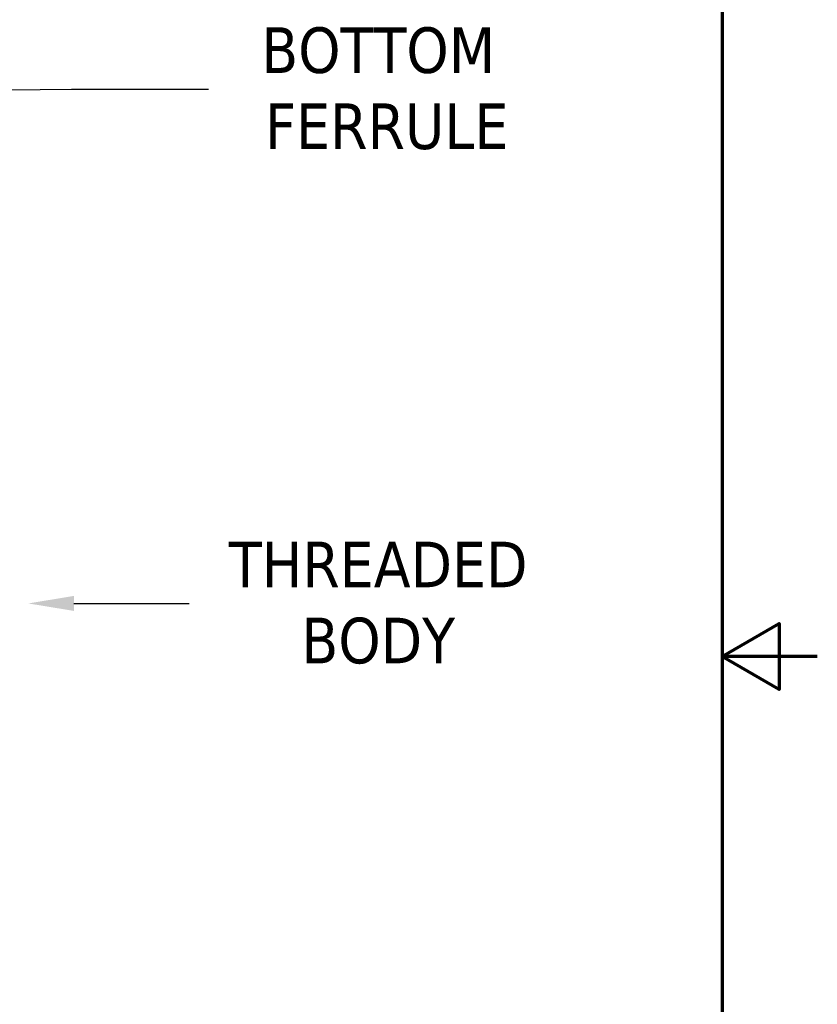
# Model space of a CAD drawing. Header units: inches. Extents: x 0.2 to 10.9, y 0.3 to 8.6.
# Tile 16 of 17: x 8.8 to 10.9, y 3.5 to 6.1. Entities that reach past the tile are written whole.
import ezdxf
from ezdxf import colors
from ezdxf.entities.mleader import LeaderData, LeaderLine
from ezdxf.math import Vec2, Vec3

# ---------------------------------------------------------------- set-up
doc = ezdxf.new("R2010")
doc.units = ezdxf.units.IN
doc.header["$MEASUREMENT"] = 0
doc.layers.add('Border (ANSI)', color=7, linetype='Continuous', lineweight=70)
doc.layers.add('Dimensions', color=18, linetype='Continuous')
doc.styles.get("Standard").update_dxf_attribs({"font": 'tahoma.ttf'})

# ---------------------------------------------------------------- blocks, each defined once
blk = doc.blocks.new('new block')
at = {"layer": 'Border (ANSI)', "flags": 128}
for points in [[(0, 0), (0, 7.74), (10.24, 7.74), (10.24, 0), (0, 0)], [(10.49, 3.87), (10.24, 3.87), (10.39, 3.9566), (10.39, 3.7834), (10.24, 3.87)]]:
    blk.add_lwpolyline(points, dxfattribs=at)

msp = doc.modelspace()

# ---------------------------------------------------------------- block references
at = {"layer": 'Dimensions'}
msp.add_blockref('new block', (0.4096, 0.5887), dxfattribs=at)

# ---------------------------------------------------------------- leaders
ml = msp.add_multileader_mtext('Standard', dxfattribs=at)
ml.set_content('BOTTOM\\P FERRULE', color=256)
ml.set_leader_properties()
ml.build(insert=Vec2(0, 0))
ml.multileader.update_dxf_attribs({"text_left_attachment_type": 2, "text_right_attachment_type": 2, "dogleg_length": 0.36, "arrow_head_size": 0.12})
ctx = ml.context
ctx.base_point, ctx.char_height, ctx.arrow_head_size, ctx.landing_gap_size, ctx.plane_origin = Vec3(9.299, 5.9509), 0.12, 0.12, 0.09, Vec3(8.5169, 5.9509)
ctx.left_attachment, ctx.right_attachment, ctx.text_align_type = 2, 2, 1
notes = []
notes.append((ctx, [(0, (1, 1, 0), (8.939, 5.9509), (1, 0), 0.36, [(0, [(8.6547, 5.9478)], 0, [])])]))
ctx.mtext.insert, ctx.mtext.alignment, ctx.mtext.flow_direction = Vec3(9.7454, 6.1134), 2, 5
ml = msp.add_multileader_mtext('Standard', dxfattribs=at)
ml.set_content('THREADED\\PBODY', color=256)
ml.set_leader_properties()
ml.build(insert=Vec2(0, 0))
ml.multileader.update_dxf_attribs({"text_left_attachment_type": 2, "text_right_attachment_type": 2, "dogleg_length": 0.36, "arrow_head_size": 0.12})
ctx = ml.context
ctx.base_point, ctx.char_height, ctx.arrow_head_size, ctx.landing_gap_size, ctx.plane_origin = Vec3(9.2488, 4.5981), 0.12, 0.12, 0.09, Vec3(8.7255, 4.5981)
ctx.left_attachment, ctx.right_attachment, ctx.text_align_type = 2, 2, 1
notes.append((ctx, [(0, (1, 1, 0), (9.239, 4.5981), (1, 0), 0.00981, [(0, [(8.8255, 4.5981)], 0, [])])]))
ctx.mtext.insert, ctx.mtext.alignment, ctx.mtext.flow_direction = Vec3(9.7454, 4.7606), 2, 5
for ctx, leaders in notes:
    for number, flags, end, landing, length, lines in leaders:
        leader = LeaderData()
        leader.index, (leader.has_last_leader_line, leader.has_dogleg_vector, leader.attachment_direction) = number, flags
        leader.last_leader_point, leader.dogleg_vector, leader.dogleg_length = Vec3(end), Vec3(landing), length
        for number, points, colour, breaks in lines:
            line = LeaderLine()
            line.index, line.vertices, line.color, line.breaks = number, Vec3.list(points), colors.encode_raw_color(colour), breaks
            leader.lines.append(line)
        ctx.leaders.append(leader)

doc.saveas('drawing.dxf')
